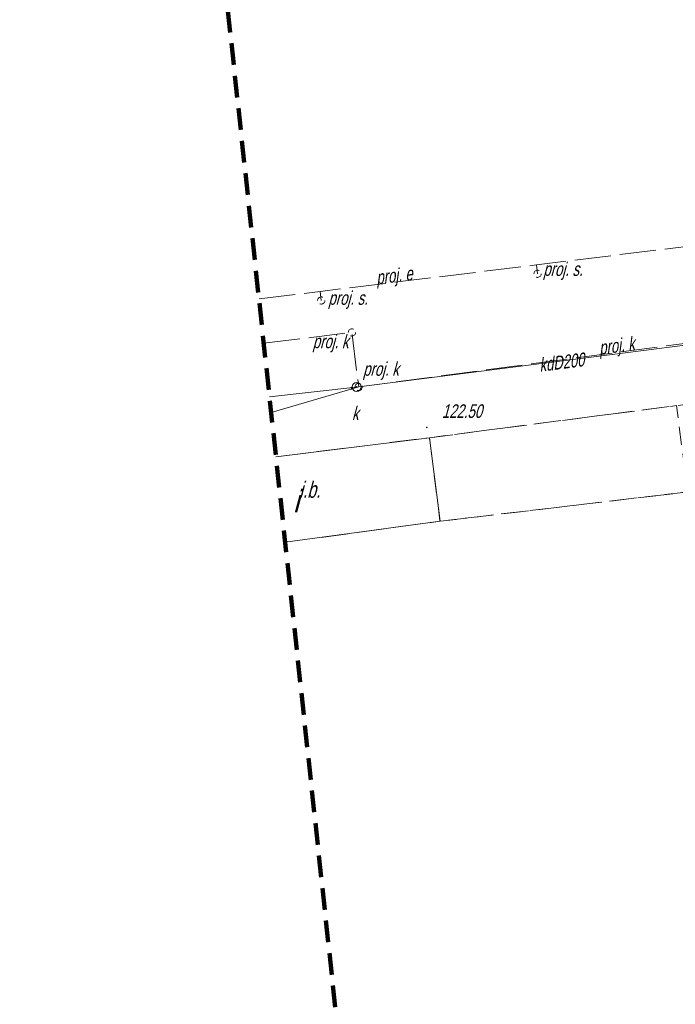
# Model space of a CAD drawing. Extents: x 7463256 to 7464485, y 5957341 to 5958260.
# Tile 5 of 256: x 7463256 to 7463292, y 5957408 to 5957462. Entities that reach past the tile are written whole.
import ezdxf
from ezdxf.enums import TextEntityAlignment as Align

# ---------------------------------------------------------------- set-up
doc = ezdxf.new("R2010")
doc.units = 0
doc.header["$MEASUREMENT"] = 0
for name, pattern in [('1.5_0.5', [2, 1.5, -0.5]), ('4', [1.8, 1.2, -0.6]), ('mz1.0_0.5', [1.5, 1, -0.5]), ('mz2.0_0.5', [2.5, 2, -0.5])]:
    doc.linetypes.add(name, pattern=pattern)
doc.layers.get('0').update_dxf_attribs({"color": 2, "linetype": 'CONTINUOUS', "lineweight": 5})
for name, color, linetype in [('312-Funkcja i liczba kondygnacji', 7, 'CONTINUOUS'), ('chodnik (powierzchnia)', 7, 'CONTINUOUS'), ('inna budowla (powierzchnia)', 7, 'CONTINUOUS'), ('inna budowla (powierzchnia)-Atr17', 7, 'CONTINUOUS'), ('Obszar opracowania', 7, 'CONTINUOUS'), ('plac (powierzchnia)', 7, 'CONTINUOUS'), ('przewód elektroenergetyczny - projektowany lub w budowie (linia) - ob. projektowany', 7, 'CONTINUOUS'), ('przewód elektroenergetyczny - projektowany lub w budowie (linia) - ob. projektowany-Atr1', 7, 'CONTINUOUS'), ('przewód kanalizacyjny (linia)', 7, 'CONTINUOUS'), ('przewód kanalizacyjny (linia)-Atr1', 7, 'CONTINUOUS'), ('przewód kanalizacyjny - projektowany lub w budowie (linia) - ob. projektowany', 7, 'CONTINUOUS'), ('przewód kanalizacyjny - projektowany lub w budowie (linia) - ob. projektowany-Atr1', 7, 'CONTINUOUS'), ('punkt o określonej wysokości (sieć kanalizacyjna)', 7, 'CONTINUOUS'), ('punkt wysokościowy sztuczny', 7, 'CONTINUOUS'), ('punkt wysokościowy sztuczny-Atr2', 7, 'CONTINUOUS'), ('studzienka okrągła - przewód kanalizacyjny (punkt)', 7, 'CONTINUOUS'), ('studzienka okrągła - przewód kanalizacyjny (punkt)-Atr17', 7, 'CONTINUOUS'), ('słup lub maszt - projektowany lub w budowie (punkt) - ob. projektowany', 7, 'CONTINUOUS'), ('słup lub maszt - projektowany lub w budowie (punkt) - ob. projektowany-Atr17', 7, 'CONTINUOUS'), ('urządzenie techniczne projektowane lub w budowie (sieć kanalizacyjna) - punkt - ob. projektowany', 7, 'CONTINUOUS'), ('urządzenie techniczne projektowane lub w budowie (sieć kanalizacyjna) - punkt - ob. projektowany-Atr17', 7, 'CONTINUOUS')]:
    doc.layers.add(name, color=color, linetype=linetype)
doc.styles.get("Standard").update_dxf_attribs({"font": 'txt', "width": 0.75})

# ---------------------------------------------------------------- blocks, each defined once
blk = doc.blocks.new('PW01')
at = {"linetype": 'Continuous', "lineweight": 13}
h = blk.add_hatch(color=0, dxfattribs=at)
edge = h.paths.add_edge_path()
edge.add_arc((0, 0), 0.045, 0, 360)
blk = doc.blocks.new('US15')
at = {"color": 0, "linetype": 'Continuous', "lineweight": 13}
blk.add_circle((0, 0), 0.25, dxfattribs=at)
blk = doc.blocks.new('PW02')
at = {"linetype": 'Continuous', "lineweight": 13}
h = blk.add_hatch(color=0, dxfattribs=at)
edge = h.paths.add_edge_path()
edge.add_arc((0, 0), 0.045, 0, 360)
blk = doc.blocks.new('US01P')
at = {"color": 0, "linetype": 'Continuous', "lineweight": 13}
for points in [[(0.082, 0.181), (0.072, 0.186), (0.034, 0.197), (-0.006, 0.2), (-0.046, 0.194), (-0.084, 0.182), (-0.118, 0.161), (-0.148, 0.135), (-0.172, 0.103), (-0.189, 0.066), (-0.198, 0.028), (-0.2, -0.001)], [(-0.082, -0.182), (-0.061, -0.191), (-0.022, -0.199), (0.018, -0.199), (0.057, -0.192), (0.094, -0.177), (0.127, -0.155), (0.155, -0.126), (0.177, -0.093), (0.192, -0.056), (0.199, -0.016), (0.2, 0)]]:
    blk.add_lwpolyline(points, dxfattribs=at)

msp = doc.modelspace()

# ---------------------------------------------------------------- linework, layer by layer
at = {"layer": 'chodnik (powierzchnia)', "color": 7, "linetype": 'mz1.0_0.5', "lineweight": 18, "flags": 128}
msp.add_lwpolyline([(7463292.52, 5957436.89), (7463293.64, 5957437.03), (7463293.16, 5957440.73), (7463297.71, 5957441.33), (7463298.81, 5957441.47), (7463299.41, 5957436.63), (7463298.35, 5957436.5), (7463279.02, 5957434.21), (7463278.43, 5957438.81), (7463292.03, 5957440.58)], close=True, dxfattribs=at)
at = {"layer": 'inna budowla (powierzchnia)', "color": 7, "linetype": 'Continuous', "lineweight": 18, "flags": 128}
msp.add_lwpolyline([(7463269.987, 5957437.759), (7463278.43, 5957438.81), (7463279.02, 5957434.21), (7463270.494, 5957433.05)], dxfattribs=at)
at = {"layer": 'Obszar opracowania', "color": 132, "linetype": '4', "lineweight": 200, "flags": 128}
msp.add_lwpolyline([(7463648.63, 5957598.42), (7463381.17, 5957559), (7463352.31, 5957567.45), (7463255.88, 5957568.85), (7463280.41, 5957340.9), (7463468.95, 5957378.08), (7463536.66, 5957509.53), (7463626.95, 5957460.4), (7463653.5, 5957411.27), (7463734.5, 5957471.02), (7463879.22, 5957698.07), (7464314.97, 5957939.96), (7464470.72, 5957945.23), (7464483.34, 5958244.06), (7464262.86, 5958260.06), (7464240.11, 5958013.73), (7463789.91, 5957739.13), (7463712.41, 5957593.35)], close=True, dxfattribs=at)
at = {"layer": 'plac (powierzchnia)', "color": 7, "linetype": '1.5_0.5', "lineweight": 18, "flags": 128}
for points in [[(7463259.037, 5957539.509), (7463265.53, 5957540.43), (7463276.79, 5957541.87), (7463284.01, 5957542.8), (7463285.55, 5957540.27), (7463288.39, 5957517.12), (7463291.04, 5957495.52), (7463291.12, 5957491.47), (7463292.56, 5957481.3), (7463293.12, 5957475.87), (7463297.71, 5957441.33), (7463293.16, 5957440.73), (7463292.03, 5957440.58), (7463278.43, 5957438.81), (7463269.987, 5957437.759)], [(7463270.494, 5957433.05), (7463279.02, 5957434.21), (7463298.35, 5957436.5), (7463302.41, 5957406.01), (7463310.355, 5957346.805)]]:
    msp.add_lwpolyline(points, dxfattribs=at)
at = {"layer": 'przewód elektroenergetyczny - projektowany lub w budowie (linia) - ob. projektowany', "color": 1, "linetype": 'mz2.0_0.5', "lineweight": 18, "flags": 128}
for points in [[(7463277.28, 5957533.25), (7463278.27, 5957533.37), (7463289.59, 5957526.58), (7463290.19, 5957521.65), (7463292.14, 5957505.77), (7463292.34, 5957504.12), (7463292.85, 5957503.73), (7463294.05, 5957493.92), (7463295.39, 5957483), (7463297.71, 5957464.14), (7463299.42, 5957450.18), (7463296.24, 5957449.79), (7463284.33, 5957448.33), (7463272.42, 5957446.87), (7463269.051, 5957446.455)], [(7463284.39, 5957447.84), (7463284.33, 5957448.33)], [(7463272.48, 5957446.37), (7463272.42, 5957446.87)]]:
    msp.add_lwpolyline(points, dxfattribs=at)
at = {"layer": 'przewód kanalizacyjny (linia)', "color": 34, "linetype": 'Continuous', "lineweight": 18, "flags": 128}
for points in [[(7463269.631, 5957441.062), (7463274.54, 5957441.61), (7463295.25, 5957444.26), (7463302.41, 5957445.16), (7463307.78, 5957446.04), (7463307.77, 5957446.04), (7463308, 5957439.93), (7463308.56, 5957426.12), (7463305.27, 5957423.86)], [(7463274.54, 5957441.61), (7463269.724, 5957440.2)]]:
    msp.add_lwpolyline(points, dxfattribs=at)
at = {"layer": 'przewód kanalizacyjny - projektowany lub w budowie (linia) - ob. projektowany', "color": 34, "linetype": 'mz2.0_0.5', "lineweight": 18, "flags": 128}
msp.add_lwpolyline([(7463269.314, 5957444.014), (7463274.17, 5957444.61), (7463274.54, 5957441.61), (7463307.77, 5957446.04)], dxfattribs=at)

# ---------------------------------------------------------------- block references
at = {"layer": 'punkt o określonej wysokości (sieć kanalizacyjna)', "color": 34, "linetype": 'Continuous', "lineweight": 13}
for p in [(7463274.13, 5957441.56), (7463274.43, 5957441.61), (7463274.73, 5957441.64), (7463274.15, 5957441.5)]:
    msp.add_blockref('PW01', p, dxfattribs=at)
at = {"layer": 'punkt wysokościowy sztuczny', "color": 7, "linetype": 'Continuous', "lineweight": 13}
msp.add_blockref('PW02', (7463278.29, 5957439.38), dxfattribs=at)
at = {"layer": 'studzienka okrągła - przewód kanalizacyjny (punkt)', "color": 34, "linetype": 'Continuous', "lineweight": 18}
msp.add_blockref('US15', (7463274.43, 5957441.61), dxfattribs=at)
at = {"layer": 'słup lub maszt - projektowany lub w budowie (punkt) - ob. projektowany', "color": 7, "linetype": 'Continuous', "lineweight": 18}
for p in [(7463284.39, 5957447.84), (7463272.48, 5957446.37)]:
    msp.add_blockref('US01P', p, dxfattribs=at)
at = {"layer": 'urządzenie techniczne projektowane lub w budowie (sieć kanalizacyjna) - punkt - ob. projektowany', "color": 34, "linetype": 'Continuous', "lineweight": 18}
for p in [(7463274.17, 5957444.61), (7463274.54, 5957441.61)]:
    msp.add_blockref('US01P', p, dxfattribs=at)

# ---------------------------------------------------------------- texts
at = {"layer": '312-Funkcja i liczba kondygnacji', "color": 7, "linetype": 'Continuous', "lineweight": 18, "oblique": 15, "width": 0.9}
msp.add_text('i', height=1.25, dxfattribs=at).set_placement((7463271.09, 5957435.32), align=Align.MIDDLE_CENTER)
at = {"layer": 'inna budowla (powierzchnia)-Atr17', "color": 7, "oblique": 15, "width": 0.72}
msp.add_text('i.b.', height=0.9, dxfattribs=at).set_placement((7463271.27, 5957435.5))
at = {"layer": 'przewód elektroenergetyczny - projektowany lub w budowie (linia) - ob. projektowany-Atr1', "color": 1, "oblique": 15, "width": 0.72}
msp.add_text('proj. e', height=0.75, rotation=6.988, dxfattribs=at).set_placement((7463275.54, 5957447.25))
at = {"layer": 'przewód kanalizacyjny (linia)-Atr1', "color": 34, "oblique": 15, "width": 0.72}
msp.add_text('kdD200', height=0.75, rotation=7.3, dxfattribs=at).set_placement((7463284.52, 5957442.44))
at = {"layer": 'przewód kanalizacyjny - projektowany lub w budowie (linia) - ob. projektowany-Atr1', "color": 34, "oblique": 15, "width": 0.72}
msp.add_text('proj. k', height=0.75, rotation=7.593, dxfattribs=at).set_placement((7463287.81, 5957443.38))
at = {"layer": 'punkt wysokościowy sztuczny-Atr2', "color": 7, "oblique": 15, "width": 0.72}
msp.add_text('122.50', height=0.75, dxfattribs=at).set_placement((7463279.12, 5957439.9))
at = {"layer": 'studzienka okrągła - przewód kanalizacyjny (punkt)-Atr17', "color": 34, "oblique": 15, "width": 0.72}
msp.add_text('k', height=0.75, dxfattribs=at).set_placement((7463274.17, 5957439.78))
at = {"layer": 'słup lub maszt - projektowany lub w budowie (punkt) - ob. projektowany-Atr17', "color": 7, "oblique": 15, "width": 0.72}
for p in [(7463284.7, 5957447.72), (7463272.87, 5957446.13)]:
    msp.add_text('proj. s.', height=0.75, dxfattribs=at).set_placement(p)
at = {"layer": 'urządzenie techniczne projektowane lub w budowie (sieć kanalizacyjna) - punkt - ob. projektowany-Atr17', "color": 34, "oblique": 15, "width": 0.72}
for p in [(7463272.01, 5957443.74), (7463274.78, 5957442.22)]:
    msp.add_text('proj. k', height=0.75, dxfattribs=at).set_placement(p)

doc.saveas('drawing.dxf')
